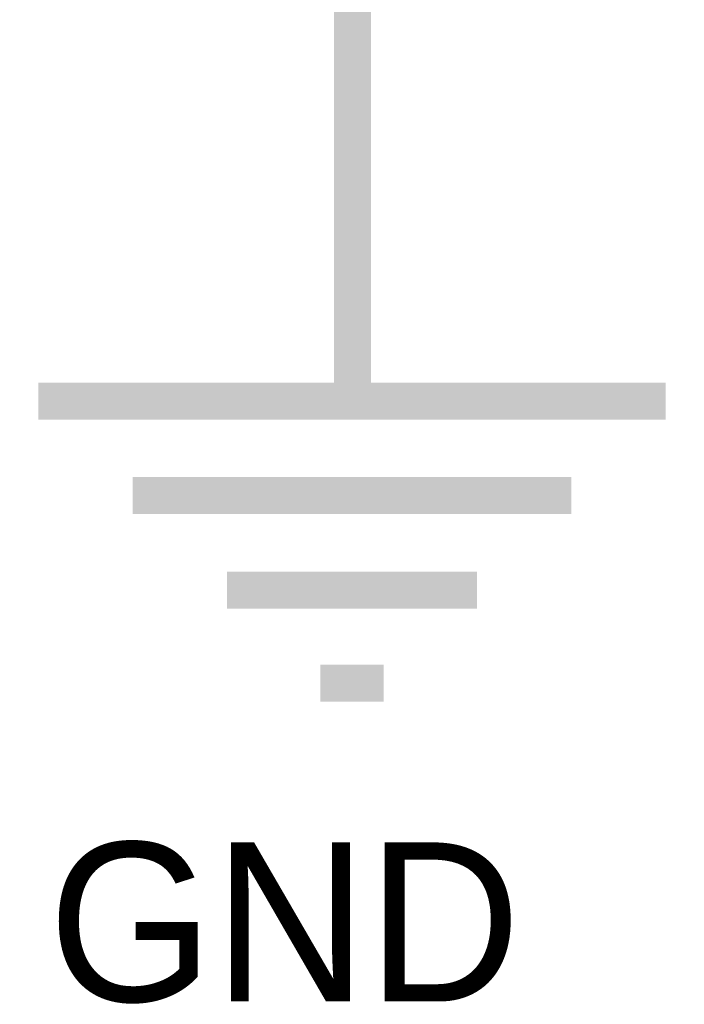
# Model space of a CAD drawing. Header units: inches. Extents: x 0 to 17, y 0 to 11.
# Tile 3 of 114: x 1.095 to 1.307, y 3.108 to 3.422. Entities that reach past the tile are written whole.
import ezdxf

# ---------------------------------------------------------------- set-up
doc = ezdxf.new("R2010")
doc.units = ezdxf.units.IN
doc.header["$MEASUREMENT"] = 0
doc.layers.add('Sheet', color=255, linetype='Continuous')

msp = doc.modelspace()

# ---------------------------------------------------------------- linework, layer by layer
at = {"layer": 'Sheet'}
for points in [[(1.20086, 3.49975, 0.0118, 0.0118, 0), (1.20086, 3.39983, 0.0118, 0.0118, 0)], [(1.20086, 3.39983, 0.0118, 0.0118, 0), (1.20086, 3.29992, 0.0118, 0.0118, 0)], [(1.10056, 3.29992, 0.0118, 0.0118, 0), (1.30077, 3.29992, 0.0118, 0.0118, 0)], [(1.13069, 3.26979, 0.0118, 0.0118, 0), (1.27064, 3.26979, 0.0118, 0.0118, 0)], [(1.16082, 3.23966, 0.0118, 0.0118, 0), (1.24051, 3.23966, 0.0118, 0.0118, 0)], [(1.19056, 3.20992, 0.0118, 0.0118, 0), (1.21077, 3.20992, 0.0118, 0.0118, 0)]]:
    msp.add_lwpolyline(points, format="xyseb", dxfattribs=at)

# ---------------------------------------------------------------- texts
msp.add_text('GND', height=0.05075, dxfattribs=at).set_placement((1.10373, 3.10842))

doc.saveas('drawing.dxf')
